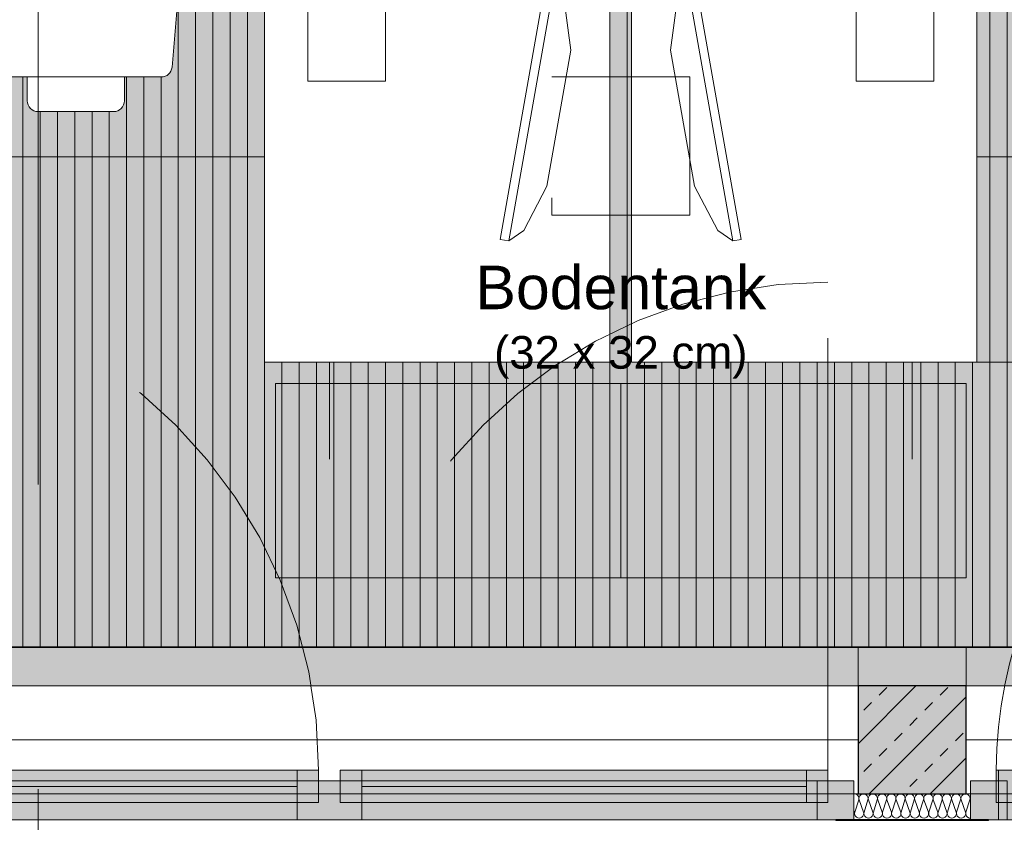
# Model space of a CAD drawing. Header units: metres. Extents: x -167 to 152, y -127 to 99.
# Tile 102 of 225: x -15.57 to -13.29, y -21.79 to -19.93. Entities that reach past the tile are written whole.
import ezdxf

# ---------------------------------------------------------------- set-up
doc = ezdxf.new("R2010")
doc.units = ezdxf.units.M
doc.header["$PDMODE"] = 1
doc.header["$PDSIZE"] = -2
for name, pattern in [('Achsen 01', [5.291531, 3.175, -1.058062, 0.352704, -0.705764]), ('gestrichelt - 01', [2, 1, -1]), ('ISO-07 Punktiert', [0.889, 0.127, -0.762]), ('Raster 01', [2, 1, -1]), ('VW-01 Strichlinie kurz', [2, 1, -1])]:
    doc.linetypes.add(name, pattern=pattern)
doc.layers.get('0').update_dxf_attribs({"lineweight": 25})
for name, color, linetype, lineweight, true_color in [('013_Beton und Stahlbetonarbeiten-000 Brüstung', 7, 'Continuous', 9, 0xa6a6a6), ('013_Beton und Stahlbetonarbeiten-000 Sichtbeton-333 Außenstütze', 5, 'Continuous', 5, 0x0000ff), ('013_Beton und Stahlbetonarbeiten-000 Sichtbeton-334 Außenwandöf', 5, 'Continuous', 5, 0x0000ff), ('014_Fassadenarbeiten-330 mineralische Dämmung', 7, 'Continuous', 9, 0x666666), ('031_Metallbauarbeiten-350 Lamellendecke DS', 7, 'Continuous', 35, 0x666666), ('032_Metallarbeiten-Fenster', 7, 'Continuous', 13, 0x444444), ('ACTES-Einrichtung Aufsicht.', 7, 'Continuous', 9, 0xa6a6a6), ('AV1-Achsen', 1, 'Achsen 01', 18, 0xff0000), ('AV1-Bewegungsfläche', 7, 'gestrichelt - 01', 9, 0xd9d9d9), ('AV1-Einrichtung', 7, 'Continuous', 9, 0xa6a6a6), ('AV1-Raster', 7, 'Raster 01', 9, 0xa6a6a6)]:
    doc.layers.add(name, color=color, linetype=linetype, lineweight=lineweight, true_color=true_color)
for name, color, linetype, lineweight in [('013_Beton und Stahlbetonarbeiten-000 Unterzüge', 7, 'ISO-07 Punktiert', 13), ('013_Beton und Stahlbetonarbeiten-330 Außenstützen', 7, 'Continuous', 25), ('030_Sonnenschutzarbeiten-BLENDSCHUTZ', 7, 'Continuous', 5), ('039_Trockenbauarbeiten-alllg.', 7, 'Continuous', 9), ('053_Niederspannungsanlagen-Bodentanks', 7, 'gestrichelt - 01', 9), ('_1.35m (3D)', 7, 'Continuous', 9), ('_GRU (2D)', 7, 'Continuous', 9), ('_OG 1 (2D)', 7, 'Continuous', 9), ('_OG 1 - DS (2D)', 7, 'Continuous', 9), ('AV1-Schnitt Achsen', 7, 'Achsen 01', 18), ('Bemaßung-Bemaßung', 7, 'Continuous', 9)]:
    doc.layers.add(name, color=color, linetype=linetype, lineweight=lineweight)
doc.layers.get('0').freeze()
doc.styles.add('Arial', font='arial.ttf')
doc.dimstyles.new('COE 50', dxfattribs={"dimtxt": 126.090495, "dimasz": 0.001414, "dimexe": 0.001, "dimexo": 0.01, "dimgap": 0.001, "dimtad": 1, "dimdec": 3, "dimtxsty": 'Arial', "dimblk": 'VW_SLASH-4', "dimblk1": 'VW_SLASH-4', "dimblk2": 'VW_SLASH-4', "dimcen": 0, "dimadec": 3, "dimazin": 0, "dimtfac": 0.8, "dimtdec": 3, "dimtix": 1, "dimtmove": 0, "dimatfit": 0, "dimldrblk": 'VW_SLASH-3', "dimfxl": 0.002, "dimfxlon": 1, "dimfrac": 2, "dimtolj": 1, "dimarcsym": 0})

# ---------------------------------------------------------------- blocks, each defined once
blk = doc.blocks.new('Group-2')
at = {"layer": 'AV1-Raster'}
for p, q in [((-14.85, -22.95), (-14.85, 1.35)), ((-13.5, -22.95), (-13.5, 1.35)), ((1.35, -20.25), (-40.5, -20.25))]:
    blk.add_line(p, q, dxfattribs=at)
blk = doc.blocks.new('1.35m (3D)')
at = {"layer": 'AV1-Raster', "color": 7}
blk.add_blockref('Group-2', (0, 0), dxfattribs=at)
blk = doc.blocks.new('VW_SLASH-4')
at = {"color": 0, "linetype": 'ByBlock', "lineweight": -2, "transparency": 16777216}
blk.add_line((0, 0), (-1, 0), dxfattribs=at)
at = {"color": 0, "linetype": 'Continuous', "lineweight": 15, "transparency": 16777216, "flags": 128}
blk.add_lwpolyline([(0.5, 0.5), (-0.5, -0.5)], dxfattribs=at)
blk = doc.blocks.new('*D26')
at = {"layer": '030_Sonnenschutzarbeiten-BLENDSCHUTZ', "color": 0, "lineweight": -2}
for p, q in [((-16.075, -22.025), (-16.075, -22.175)), ((-13.625, -22.025), (-13.625, -22.175)), ((-13.6957, -22.125), (-16.0043, -22.125))]:
    blk.add_line(p, q, dxfattribs=at)
at = {"layer": 'Defpoints', "color": 0}
for p in [(-16.075, -21.385), (-13.625, -21.385), (-16.075, -22.125)]:
    blk.add_point(p, dxfattribs=at)
at = {"layer": '030_Sonnenschutzarbeiten-BLENDSCHUTZ', "color": 0, "lineweight": -2, "xscale": 0.070693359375, "yscale": 0.070693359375, "zscale": 0.070693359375, "rotation": 180}
blk.add_blockref('VW_SLASH-4', (-16.075, -22.125), dxfattribs=at)
at = {"layer": '030_Sonnenschutzarbeiten-BLENDSCHUTZ', "color": 0, "lineweight": -2, "xscale": 0.070693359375, "yscale": 0.070693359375, "zscale": 0.070693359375}
blk.add_blockref('VW_SLASH-4', (-13.625, -22.125), dxfattribs=at)
at = {"layer": '030_Sonnenschutzarbeiten-BLENDSCHUTZ', "color": 0, "lineweight": 13, "insert": (-14.85, -21.9992), "char_height": 0.12609, "attachment_point": 5, "style": 'Arial'}
blk.add_mtext('\\A1;2,45', dxfattribs=at)
blk = doc.blocks.new('VW_SLASH-3')
at = {"color": 0, "linetype": 'ByBlock', "lineweight": -2, "transparency": 16777216}
blk.add_line((0, 0), (-1, 0), dxfattribs=at)
at = {"color": 0, "linetype": 'Continuous', "lineweight": 15, "transparency": 16777216, "flags": 128}
blk.add_lwpolyline([(0.5, 0.5), (-0.5, -0.5)], dxfattribs=at)
blk = doc.blocks.new('*D27')
at = {"layer": '030_Sonnenschutzarbeiten-BLENDSCHUTZ', "color": 0, "lineweight": -2}
for p, q in [((-13.375, -22.025), (-13.375, -22.175)), ((-12.225, -22.025), (-12.225, -22.175)), ((-12.2957, -22.125), (-13.3043, -22.125))]:
    blk.add_line(p, q, dxfattribs=at)
at = {"layer": 'Defpoints', "color": 0}
for p in [(-13.375, -21.385), (-12.225, -21.385), (-13.375, -22.125)]:
    blk.add_point(p, dxfattribs=at)
at = {"layer": '030_Sonnenschutzarbeiten-BLENDSCHUTZ', "color": 0, "lineweight": -2, "xscale": 0.070693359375, "yscale": 0.070693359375, "zscale": 0.070693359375, "rotation": 180}
blk.add_blockref('VW_SLASH-4', (-13.375, -22.125), dxfattribs=at)
at = {"layer": '030_Sonnenschutzarbeiten-BLENDSCHUTZ', "color": 0, "lineweight": -2, "xscale": 0.070693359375, "yscale": 0.070693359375, "zscale": 0.070693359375}
blk.add_blockref('VW_SLASH-4', (-12.225, -22.125), dxfattribs=at)
at = {"layer": '030_Sonnenschutzarbeiten-BLENDSCHUTZ', "color": 0, "lineweight": 13, "insert": (-12.8, -21.9992), "char_height": 0.12609, "attachment_point": 5, "style": 'Arial'}
blk.add_mtext('\\A1;1,15', dxfattribs=at)
blk = doc.blocks.new('*D49')
at = {"layer": '030_Sonnenschutzarbeiten-BLENDSCHUTZ', "color": 0, "lineweight": -2}
for p, q in [((-13.625, -22.025), (-13.625, -22.175)), ((-13.375, -22.025), (-13.375, -22.175)), ((-13.4457, -22.125), (-13.5543, -22.125))]:
    blk.add_line(p, q, dxfattribs=at)
at = {"layer": 'Defpoints', "color": 0}
for p in [(-13.625, -21.385), (-13.375, -21.385), (-13.625, -22.125)]:
    blk.add_point(p, dxfattribs=at)
at = {"layer": '030_Sonnenschutzarbeiten-BLENDSCHUTZ', "color": 0, "lineweight": -2, "xscale": 0.070693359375, "yscale": 0.070693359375, "zscale": 0.070693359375, "rotation": 180}
blk.add_blockref('VW_SLASH-4', (-13.625, -22.125), dxfattribs=at)
at = {"layer": '030_Sonnenschutzarbeiten-BLENDSCHUTZ', "color": 0, "lineweight": -2, "xscale": 0.070693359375, "yscale": 0.070693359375, "zscale": 0.070693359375}
blk.add_blockref('VW_SLASH-4', (-13.375, -22.125), dxfattribs=at)
at = {"layer": '030_Sonnenschutzarbeiten-BLENDSCHUTZ', "color": 0, "lineweight": 13, "insert": (-13.5, -22.0235), "char_height": 0.10087, "attachment_point": 5, "style": 'Arial'}
blk.add_mtext('\\A1;25', dxfattribs=at)
blk = doc.blocks.new('Group-145')
at = {"color": 255, "transparency": 33554559}
blk.add_wipeout([(-15.6354, -19.825), (-15.6348, -19.7964), (-15.6331, -19.7688), (-15.6304, -19.7423), (-15.6265, -19.7167), (-15.6215, -19.6923), (-15.6155, -19.6688), (-15.6083, -19.6464), (-15.6, -19.625)], dxfattribs=at).dxf.layer = 'ACTES-Einrichtung Aufsicht.'
at = {"layer": 'ACTES-Einrichtung Aufsicht.'}
blk.add_open_spline([(-15.6354, -19.825), (-15.6354, -19.7085), (-15.6, -19.625)], degree=2, dxfattribs=at)
at = {"color": 255, "transparency": 33554559}
blk.add_wipeout([(-15.6354, -19.825), (-15.6348, -19.8536), (-15.6331, -19.8812), (-15.6304, -19.9077), (-15.6265, -19.9333), (-15.6215, -19.9577), (-15.6155, -19.9812), (-15.6083, -20.0036), (-15.6, -20.025)], dxfattribs=at).dxf.layer = 'ACTES-Einrichtung Aufsicht.'
at = {"layer": 'ACTES-Einrichtung Aufsicht.'}
blk.add_open_spline([(-15.6354, -19.825), (-15.6354, -19.9415), (-15.6, -20.025)], degree=2, dxfattribs=at)
at = {"color": 255, "transparency": 33554559}
blk.add_wipeout([(-15.6324, -20.065), (-15.2395, -20.065), (-15.2349, -20.0646), (-15.2305, -20.0633), (-15.2263, -20.0612), (-15.2226, -20.0584), (-15.2195, -20.055), (-15.2171, -20.0511), (-15.2155, -20.0467), (-15.2146, -20.0422), (-15.2, -19.875), (-15.2, -19.775), (-15.2146, -19.6078), (-15.2155, -19.6033), (-15.2171, -19.5989), (-15.2195, -19.595), (-15.2226, -19.5916), (-15.2263, -19.5888), (-15.2305, -19.5867), (-15.2349, -19.5854), (-15.2395, -19.585), (-15.6324, -19.585), (-15.6362, -19.5853), (-15.6399, -19.5862), (-15.6435, -19.5876), (-15.6468, -19.5896), (-15.6497, -19.592), (-15.6523, -19.5949), (-15.6544, -19.5981), (-15.6559, -19.6016), (-15.6985, -19.7209), (-15.6989, -19.7219), (-15.6992, -19.723), (-15.6994, -19.724), (-15.6996, -19.7251), (-15.6998, -19.7261), (-15.6999, -19.7272), (-15.7, -19.7283), (-15.7, -19.7293), (-15.7, -19.9207), (-15.7, -19.9217), (-15.6999, -19.9228), (-15.6998, -19.9239), (-15.6996, -19.9249), (-15.6994, -19.926), (-15.6992, -19.927), (-15.6989, -19.9281), (-15.6985, -19.9291), (-15.6559, -20.0484), (-15.6544, -20.0519), (-15.6523, -20.0551), (-15.6497, -20.058), (-15.6468, -20.0604), (-15.6435, -20.0624), (-15.6399, -20.0638), (-15.6362, -20.0647)], dxfattribs=at).dxf.layer = 'ACTES-Einrichtung Aufsicht.'
at = {"layer": 'ACTES-Einrichtung Aufsicht.', "flags": 128}
blk.add_lwpolyline([(-15.6324, -20.065), (-15.2395, -20.065, 0.388879), (-15.2146, -20.0422), (-15.2, -19.875), (-15.2, -19.775), (-15.2146, -19.6078, 0.388879), (-15.2395, -19.585), (-15.6324, -19.585, 0.31696), (-15.6559, -19.6016), (-15.6985, -19.7209, 0.085967), (-15.7, -19.7293), (-15.7, -19.9207, 0.085967), (-15.6985, -19.9291), (-15.6559, -20.0484, 0.31696), (-15.6324, -20.065)], format="xyb", close=True, dxfattribs=at)
at = {"color": 255, "transparency": 33554559}
for points in [[(-15.55, -19.585), (-15.325, -19.585), (-15.325, -19.53), (-15.3255, -19.5251), (-15.3269, -19.5204), (-15.3292, -19.5161), (-15.3323, -19.5123), (-15.3361, -19.5092), (-15.3404, -19.5069), (-15.3451, -19.5055), (-15.35, -19.505), (-15.525, -19.505), (-15.5299, -19.5055), (-15.5346, -19.5069), (-15.5389, -19.5092), (-15.5427, -19.5123), (-15.5458, -19.5161), (-15.5481, -19.5204), (-15.5495, -19.5251), (-15.55, -19.53)], [(-15.325, -20.065), (-15.55, -20.065), (-15.55, -20.12), (-15.5499, -20.1225), (-15.5495, -20.1249), (-15.5489, -20.1273), (-15.5481, -20.1296), (-15.547, -20.1318), (-15.5458, -20.1339), (-15.5443, -20.1359), (-15.5409, -20.1393), (-15.5389, -20.1408), (-15.5368, -20.142), (-15.5346, -20.1431), (-15.5323, -20.1439), (-15.5299, -20.1445), (-15.5275, -20.1449), (-15.525, -20.145), (-15.35, -20.145), (-15.3451, -20.1445), (-15.3404, -20.1431), (-15.3361, -20.1408), (-15.3323, -20.1377), (-15.3292, -20.1339), (-15.3269, -20.1296), (-15.3255, -20.1249), (-15.325, -20.12)]]:
    blk.add_wipeout(points, dxfattribs=at).dxf.layer = 'ACTES-Einrichtung Aufsicht.'
at = {"layer": 'ACTES-Einrichtung Aufsicht.', "flags": 128}
for points in [[(-15.55, -19.585), (-15.325, -19.585), (-15.325, -19.53, 0.414214), (-15.35, -19.505), (-15.525, -19.505, 0.414214), (-15.55, -19.53)], [(-15.325, -20.065), (-15.55, -20.065), (-15.55, -20.12, 0.414214), (-15.525, -20.145), (-15.35, -20.145, 0.414214), (-15.325, -20.12)]]:
    blk.add_lwpolyline(points, format="xyb", close=True, dxfattribs=at)
blk = doc.blocks.new("Bildschrim 27''")
at = {"color": 255, "transparency": 33554559}
blk.add_wipeout([(-0.085, 0.19), (-0.065, 0.19), (-0.065, -0.41), (-0.085, -0.41)], dxfattribs=at).dxf.layer = 'ACTES-Einrichtung Aufsicht.'
at = {"layer": 'ACTES-Einrichtung Aufsicht.', "flags": 128}
blk.add_lwpolyline([(-0.085, 0.19), (-0.065, 0.19), (-0.065, -0.41), (-0.085, -0.41)], close=True, dxfattribs=at)
at = {"color": 255, "transparency": 33554559}
blk.add_wipeout([(0, 0.05), (0, -0.27), (-0.035, -0.38), (-0.065, -0.41), (-0.065, 0.19), (-0.035, 0.16)], dxfattribs=at).dxf.layer = 'ACTES-Einrichtung Aufsicht.'
at = {"layer": 'ACTES-Einrichtung Aufsicht.', "flags": 128}
blk.add_lwpolyline([(0, 0.05), (0, -0.27), (-0.035, -0.38), (-0.065, -0.41), (-0.065, 0.19), (-0.035, 0.16)], close=True, dxfattribs=at)
blk = doc.blocks.new('Group-147')
at = {"layer": 'AV1-Bewegungsfläche', "flags": 128}
for points in [[(-15, -20.725), (-15, -18.925), (-16, -18.925), (-16, -20.725)], [(-12.35, -20.725), (-12.35, -18.925), (-13.35, -18.925), (-13.35, -20.725)]]:
    blk.add_lwpolyline(points, close=True, dxfattribs=at)
at = {"layer": 'ACTES-Einrichtung Aufsicht.'}
blk.add_blockref('Group-145', (0, 0), dxfattribs=at)
at = {"color": 255, "transparency": 33554559}
for points in [[(-14.2, -20.725), (-15, -20.725), (-15, -18.925), (-14.2, -18.925)], [(-13.35, -20.725), (-14.15, -20.725), (-14.15, -18.925), (-13.35, -18.925)]]:
    blk.add_wipeout(points, dxfattribs=at).dxf.layer = 'AV1-Einrichtung'
at = {"layer": 'AV1-Einrichtung', "flags": 128}
for points in [[(-14.2, -20.725), (-15, -20.725), (-15, -18.925), (-14.2, -18.925)], [(-13.35, -20.725), (-14.15, -20.725), (-14.15, -18.925), (-13.35, -18.925)]]:
    blk.add_lwpolyline(points, close=True, dxfattribs=at)
at = {"layer": 'AV1-Einrichtung', "color": 7, "rotation": 350.0000000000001}
blk.add_blockref("Bildschrim 27''", (-14.2993, -20.0519), dxfattribs=at)
at = {"layer": 'AV1-Einrichtung', "color": 7, "xscale": -1, "rotation": 9.999999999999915}
blk.add_blockref("Bildschrim 27''", (-14.0507, -20.0519), dxfattribs=at)
at = {"color": 255, "transparency": 33554559}
for points in [[(-14.72, -20.075), (-14.9, -20.075), (-14.9, -19.575), (-14.72, -19.575)], [(-13.45, -20.075), (-13.63, -20.075), (-13.63, -19.575), (-13.45, -19.575)]]:
    blk.add_wipeout(points, dxfattribs=at).dxf.layer = 'ACTES-Einrichtung Aufsicht.'
at = {"layer": 'ACTES-Einrichtung Aufsicht.', "flags": 128}
for points in [[(-14.72, -20.075), (-14.9, -20.075), (-14.9, -19.575), (-14.72, -19.575)], [(-13.45, -20.075), (-13.63, -20.075), (-13.63, -19.575), (-13.45, -19.575)]]:
    blk.add_lwpolyline(points, close=True, dxfattribs=at)
blk = doc.blocks.new('*D631')
at = {"layer": 'Bemaßung-Bemaßung', "color": 0, "lineweight": -2}
for p, q in [((-16.075, -23.675), (-16.075, -23.825)), ((-13.625, -23.675), (-13.625, -23.825)), ((-13.6957, -23.775), (-16.0043, -23.775))]:
    blk.add_line(p, q, dxfattribs=at)
at = {"layer": 'Defpoints', "color": 0}
for p in [(-13.625, -21.475), (-16.075, -21.725), (-16.075, -23.775)]:
    blk.add_point(p, dxfattribs=at)
at = {"layer": 'Bemaßung-Bemaßung', "color": 0, "lineweight": -2, "xscale": 0.070693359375, "yscale": 0.070693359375, "zscale": 0.070693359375, "rotation": 180}
blk.add_blockref('VW_SLASH-4', (-16.075, -23.775), dxfattribs=at)
at = {"layer": 'Bemaßung-Bemaßung', "color": 0, "lineweight": -2, "xscale": 0.070693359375, "yscale": 0.070693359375, "zscale": 0.070693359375}
blk.add_blockref('VW_SLASH-4', (-13.625, -23.775), dxfattribs=at)
at = {"layer": 'Bemaßung-Bemaßung', "color": 0, "insert": (-14.85, -23.6492), "char_height": 0.12609, "attachment_point": 5, "style": 'Arial'}
blk.add_mtext('\\A1;2,45', dxfattribs=at)
blk = doc.blocks.new('*D632')
at = {"layer": 'Bemaßung-Bemaßung', "color": 0, "lineweight": -2}
for p, q in [((-13.625, -23.675), (-13.625, -23.825)), ((-13.375, -23.675), (-13.375, -23.825)), ((-13.6957, -23.775), (-13.7664, -23.775)), ((-13.375, -23.775), (-13.625, -23.775)), ((-13.3043, -23.775), (-13.2336, -23.775))]:
    blk.add_line(p, q, dxfattribs=at)
at = {"layer": 'Defpoints', "color": 0}
for p in [(-13.625, -21.475), (-13.375, -21.475), (-13.625, -23.775)]:
    blk.add_point(p, dxfattribs=at)
at = {"layer": 'Bemaßung-Bemaßung', "color": 0, "lineweight": -2, "xscale": 0.070693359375, "yscale": 0.070693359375, "zscale": 0.070693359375}
blk.add_blockref('VW_SLASH-4', (-13.625, -23.775), dxfattribs=at)
at = {"layer": 'Bemaßung-Bemaßung', "color": 0, "lineweight": -2, "xscale": 0.070693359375, "yscale": 0.070693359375, "zscale": 0.070693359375, "rotation": 180}
blk.add_blockref('VW_SLASH-4', (-13.375, -23.775), dxfattribs=at)
at = {"layer": 'Bemaßung-Bemaßung', "color": 0, "insert": (-13.5, -23.6606), "char_height": 0.12609, "attachment_point": 5, "style": 'Arial'}
blk.add_mtext('\\A1;25', dxfattribs=at)
blk = doc.blocks.new('*D633')
at = {"layer": 'Bemaßung-Bemaßung', "color": 0, "lineweight": -2}
for p, q in [((-13.375, -23.675), (-13.375, -23.825)), ((-10.925, -23.675), (-10.925, -23.825)), ((-10.9957, -23.775), (-13.3043, -23.775))]:
    blk.add_line(p, q, dxfattribs=at)
at = {"layer": 'Defpoints', "color": 0}
for p in [(-13.375, -21.475), (-10.925, -21.475), (-13.375, -23.775)]:
    blk.add_point(p, dxfattribs=at)
at = {"layer": 'Bemaßung-Bemaßung', "color": 0, "lineweight": -2, "xscale": 0.070693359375, "yscale": 0.070693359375, "zscale": 0.070693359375, "rotation": 180}
blk.add_blockref('VW_SLASH-4', (-13.375, -23.775), dxfattribs=at)
at = {"layer": 'Bemaßung-Bemaßung', "color": 0, "lineweight": -2, "xscale": 0.070693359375, "yscale": 0.070693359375, "zscale": 0.070693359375}
blk.add_blockref('VW_SLASH-4', (-10.925, -23.775), dxfattribs=at)
at = {"layer": 'Bemaßung-Bemaßung', "color": 0, "insert": (-12.15, -23.6492), "char_height": 0.12609, "attachment_point": 5, "style": 'Arial'}
blk.add_mtext('\\A1;2,45', dxfattribs=at)
blk = doc.blocks.new('Bodentank Elektro 01')
at = {"layer": '053_Niederspannungsanlagen-Bodentanks', "flags": 128}
blk.add_lwpolyline([(-0.16, 0.16), (0.16, 0.16), (0.16, -0.16), (-0.16, -0.16)], close=True, dxfattribs=at)
at = {"layer": '053_Niederspannungsanlagen-Bodentanks', "insert": (0, -0.2768), "char_height": 0.100872, "attachment_point": 2, "line_spacing_factor": 0.969122, "style": 'Arial'}
blk.add_mtext('Bodentank\\P{\\H0.75x;(32 x 32 cm)}', dxfattribs=at)
blk = doc.blocks.new('COE - Fenster 01')
at = {"layer": '032_Metallarbeiten-Fenster', "linetype": 'Continuous', "lineweight": 0}
for points in [[(-0.03, 2.515), (-0.03, 2.43), (0.06, 2.43), (0.06, 2.515)], [(0.02, 2.455), (0.02, 2.405), (-0.055, 2.405), (-0.055, 2.455)], [(-0.03, 2.43), (0.06, 2.43), (0.06, 0.17), (-0.03, 0.17)], [(0.02, 2.405), (0.02, 1.375), (-0.055, 1.375), (-0.055, 2.405)], [(0.02, 1.375), (0.02, 1.325), (-0.055, 1.325), (-0.055, 1.375)], [(0.06, 1.375), (0.06, 1.225), (-0.03, 1.225), (-0.03, 1.375)], [(0.02, 1.225), (0.02, 1.275), (-0.055, 1.275), (-0.055, 1.225)], [(0.02, 0.195), (0.02, 1.225), (-0.055, 1.225), (-0.055, 0.195)], [(0.02, 0.145), (0.02, 0.195), (-0.055, 0.195), (-0.055, 0.145)], [(0.06, 0.17), (-0.03, 0.17), (-0.03, 0.085), (0.06, 0.085)]]:
    blk.add_hatch(color=7, dxfattribs=at).paths.add_polyline_path(points)
at = {"layer": '032_Metallarbeiten-Fenster', "color": 7, "linetype": 'gestrichelt - 01', "lineweight": 18, "transparency": 33554687}
for p, q in [((-0.055, 2.455), (-1.185, 2.455)), ((-0.055, 0.145), (-1.185, 0.145))]:
    blk.add_line(p, q, dxfattribs=at)
at = {"layer": '032_Metallarbeiten-Fenster', "color": 7, "lineweight": 18}
for p, q in [((-0.0175, 2.405), (-0.0175, 1.375)), ((-0.0175, 0.195), (-0.0175, 1.225))]:
    blk.add_line(p, q, dxfattribs=at)
at = {"layer": '032_Metallarbeiten-Fenster', "color": 7, "lineweight": 18, "flags": 128}
for points in [[(-0.03, 2.515), (-0.03, 2.43), (0.06, 2.43), (0.06, 2.515)], [(0.02, 2.455), (0.02, 2.405), (-0.055, 2.405), (-0.055, 2.455)], [(-0.03, 2.43), (0.06, 2.43), (0.06, 0.17), (-0.03, 0.17)], [(0.02, 2.405), (0.02, 1.375), (-0.055, 1.375), (-0.055, 2.405)], [(0.02, 1.375), (0.02, 1.325), (-0.055, 1.325), (-0.055, 1.375)], [(0.06, 1.375), (0.06, 1.225), (-0.03, 1.225), (-0.03, 1.375)], [(0.02, 1.225), (0.02, 1.275), (-0.055, 1.275), (-0.055, 1.225)], [(0.02, 0.195), (0.02, 1.225), (-0.055, 1.225), (-0.055, 0.195)], [(0.02, 0.145), (0.02, 0.195), (-0.055, 0.195), (-0.055, 0.145)], [(0.06, 0.17), (-0.03, 0.17), (-0.03, 0.085), (0.06, 0.085)]]:
    blk.add_lwpolyline(points, close=True, dxfattribs=at)
at = {"layer": '032_Metallarbeiten-Fenster', "color": 7, "linetype": 'gestrichelt - 01', "lineweight": 18, "transparency": 33554687}
for centre, start, end in [((-0.055, 2.455), 180.0004, 270), ((-0.055, 0.145), 90, 179.9996)]:
    blk.add_arc(centre, 1.13, start, end, dxfattribs=at)
blk = doc.blocks.new('Group-385')
at = {"layer": '032_Metallarbeiten-Fenster', "linetype": 'Continuous', "lineweight": 0}
for points in [[(-13.305, -21.745), (-13.255, -21.745), (-13.255, -21.67), (-13.305, -21.67)], [(-11, -21.67), (-11, -21.785), (-13.3, -21.785), (-13.3, -21.67)], [(-13.255, -21.67), (-12.345, -21.67), (-12.345, -21.745), (-13.255, -21.745)], [(-12.345, -21.745), (-12.295, -21.745), (-12.295, -21.67), (-12.345, -21.67)], [(-11.955, -21.745), (-12.005, -21.745), (-12.005, -21.67), (-11.955, -21.67)], [(-11.045, -21.67), (-11.955, -21.67), (-11.955, -21.745), (-11.045, -21.745)], [(-10.995, -21.745), (-11.045, -21.745), (-11.045, -21.67), (-10.995, -21.67)], [(-13.365, -21.785), (-13.28, -21.785), (-13.28, -21.695), (-13.365, -21.695)], [(-12.15, -21.785), (-12.32, -21.785), (-12.32, -21.695), (-12.15, -21.695)], [(-12.15, -21.785), (-11.98, -21.785), (-11.98, -21.695), (-12.15, -21.695)], [(-10.935, -21.785), (-11.02, -21.785), (-11.02, -21.695), (-10.935, -21.695)]]:
    blk.add_hatch(color=7, dxfattribs=at).paths.add_polyline_path(points)
at = {"layer": '032_Metallarbeiten-Fenster', "color": 7, "lineweight": 18}
for p, q in [((-13.255, -21.7075), (-12.345, -21.7075)), ((-11, -21.7075), (-12.075, -21.7075)), ((-11.955, -21.7075), (-11.045, -21.7075))]:
    blk.add_line(p, q, dxfattribs=at)
at = {"layer": '032_Metallarbeiten-Fenster', "color": 7, "linetype": 'gestrichelt - 01', "lineweight": 18, "transparency": 33554687, "flags": 128}
for points in [[(-12.295, -21.67), (-12.295, -20.66, 0.414214), (-13.305, -21.67)], [(-12.005, -21.67), (-12.005, -20.66, -0.414214), (-10.995, -21.67)]]:
    blk.add_lwpolyline(points, format="xyb", dxfattribs=at)
at = {"layer": '032_Metallarbeiten-Fenster', "color": 7, "lineweight": 18, "flags": 128}
for points in [[(-13.305, -21.745), (-13.255, -21.745), (-13.255, -21.67), (-13.305, -21.67)], [(-11, -21.67), (-11, -21.785), (-13.3, -21.785), (-13.3, -21.67)], [(-13.255, -21.67), (-12.345, -21.67), (-12.345, -21.745), (-13.255, -21.745)], [(-12.345, -21.745), (-12.295, -21.745), (-12.295, -21.67), (-12.345, -21.67)], [(-11.955, -21.745), (-12.005, -21.745), (-12.005, -21.67), (-11.955, -21.67)], [(-11.045, -21.67), (-11.955, -21.67), (-11.955, -21.745), (-11.045, -21.745)], [(-10.995, -21.745), (-11.045, -21.745), (-11.045, -21.67), (-10.995, -21.67)], [(-13.365, -21.785), (-13.28, -21.785), (-13.28, -21.695), (-13.365, -21.695)], [(-12.15, -21.785), (-12.32, -21.785), (-12.32, -21.695), (-12.15, -21.695)], [(-12.15, -21.785), (-11.98, -21.785), (-11.98, -21.695), (-12.15, -21.695)], [(-10.935, -21.785), (-11.02, -21.785), (-11.02, -21.695), (-10.935, -21.695)]]:
    blk.add_lwpolyline(points, close=True, dxfattribs=at)
blk = doc.blocks.new('Group-442')
at = {"layer": '014_Fassadenarbeiten-330 mineralische Dämmung', "transparency": 33554687, "flags": 128}
for points in [[(15.3239, -23.284, 0.513088), (15.3342, -23.27), (15.3252, -23.242, -1.372995), (15.3456, -23.242), (15.3353, -23.27, 1.372583), (15.3557, -23.27), (15.3467, -23.242, -1.372995), (15.3671, -23.242), (15.3567, -23.27, 1.372583), (15.3771, -23.27)], [(15.3353, -23.27, 1.372583), (15.3557, -23.27), (15.3467, -23.242, -1.372995), (15.3671, -23.242), (15.3567, -23.27, 1.372583), (15.3771, -23.27), (15.3681, -23.242, -1.372995), (15.3885, -23.242), (15.3782, -23.27, 1.372583), (15.3986, -23.27), (15.3896, -23.242, -1.372995), (15.41, -23.242), (15.3996, -23.27, 1.372583), (15.42, -23.27), (15.411, -23.242, -1.372995), (15.4314, -23.242), (15.4211, -23.27, 1.372583), (15.4415, -23.27), (15.4325, -23.242, -1.372995), (15.4529, -23.242), (15.4425, -23.27, 1.372583), (15.4629, -23.27), (15.4539, -23.242, -1.372995), (15.4743, -23.242), (15.464, -23.27, 1.372583), (15.4844, -23.27), (15.4754, -23.242, -1.372995), (15.4958, -23.242), (15.4854, -23.27, 1.372583), (15.5058, -23.27), (15.4968, -23.242, -1.372995), (15.5172, -23.242), (15.5069, -23.27, 1.372583), (15.5273, -23.27), (15.5183, -23.242, -1.372995), (15.5387, -23.242), (15.5283, -23.27, 1.372583), (15.5487, -23.27), (15.5397, -23.242, -1.372995), (15.5601, -23.242), (15.5498, -23.27, 1.372583), (15.5702, -23.27), (15.5612, -23.242, -1.372995), (15.5816, -23.242)], [(15.5283, -23.27, 0.324435), (15.5322, -23.282, 0.324435), (15.5448, -23.282, 0.324435), (15.5487, -23.27), (15.5397, -23.242, -0.324488), (15.5436, -23.23, -0.324488), (15.5562, -23.23, -0.324488), (15.5601, -23.242), (15.5498, -23.27, 0.324435), (15.5537, -23.282, 0.324435), (15.5663, -23.282, 0.324435), (15.5702, -23.27), (15.5612, -23.242, -0.324488), (15.5651, -23.23, -0.324488), (15.5777, -23.23, -0.324488), (15.5816, -23.242), (15.5712, -23.27, 0.324435), (15.5751, -23.282, 0.324435), (15.5877, -23.282, 0.324435), (15.5916, -23.27), (15.5826, -23.242, -0.540253), (15.5939, -23.228)], [(15.5939, -23.2791, -0.225321), (15.5927, -23.27), (15.5939, -23.2667)]]:
    blk.add_lwpolyline(points, format="xyb", dxfattribs=at)
blk = doc.blocks.new('Group-446')
at = {"layer": '014_Fassadenarbeiten-330 mineralische Dämmung', "transparency": 33554687}
blk.add_blockref('Group-442', (0, 0), dxfattribs=at)
blk = doc.blocks.new('Parametric Object-60')
at = {"layer": '014_Fassadenarbeiten-330 mineralische Dämmung', "color": 7, "transparency": 33554687}
blk.add_blockref('Group-446', (0, 0), dxfattribs=at)
at = {"layer": '014_Fassadenarbeiten-330 mineralische Dämmung', "color": 0, "flags": 1}
for tag in ['IFC_UUID', 'instanceID', 'prm0_name', 'prm0_type', 'prm0_value', 'prm1_name', 'prm1_type', 'prm1_value', 'prm2_name', 'prm2_type', 'prm2_value', 'prm3_name', 'prm3_type', 'prm3_value', 'prm4_name', 'prm4_type', 'prm4_value', 'prm5_name', 'prm5_type', 'prm5_value', 'prm6_name', 'prm6_type', 'prm6_value']:
    blk.add_attdef(tag, (-13.6351, -21.7835), '', height=0.00018, dxfattribs=at)
blk = doc.blocks.new('Group-754')
at = {"layer": 'AV1-Achsen'}
blk.add_line((-43.35, -21.6), (4.2, -21.6), dxfattribs=at)
blk = doc.blocks.new('Group-761')
at = {"layer": 'AV1-Schnitt Achsen'}
blk.add_line((-15.525, -26.3), (-15.525, 4.7), dxfattribs=at)
blk = doc.blocks.new('GRU (2D)')
at = {"layer": 'AV1-Achsen', "color": 7}
blk.add_blockref('Group-754', (0, 0), dxfattribs=at)
at = {"layer": 'AV1-Schnitt Achsen', "color": 7}
blk.add_blockref('Group-761', (0, 0), dxfattribs=at)
blk = doc.blocks.new('OG 1 - DS (2D)')
at = {"layer": '030_Sonnenschutzarbeiten-BLENDSCHUTZ', "linetype": 'Continuous', "lineweight": 0, "transparency": 33554610}
for color, points in [(161, [(-16.075, -21.475), (-13.625, -21.475), (-13.625, -21.385), (-16.075, -21.385)]), (30, [(-13.625, -21.385), (-13.375, -21.385), (-13.375, -21.475), (-13.625, -21.475)]), (161, [(-13.375, -21.385), (-13.375, -21.475), (-12.225, -21.475), (-12.225, -21.385)])]:
    blk.add_hatch(color=color, dxfattribs=at).paths.add_polyline_path(points)
at = {"layer": '031_Metallbauarbeiten-350 Lamellendecke DS', "linetype": 'Continuous', "lineweight": 0, "transparency": 33554508}
blk.add_hatch(color=254, dxfattribs=at).paths.add_polyline_path([(-13.8, -16.6), (-13.8, -16.225), (-16.075, -16.225), (-16.075, -21.385), (-12.225, -21.385), (-12.225, -16.225), (-13.3, -16.225), (-13.3, -16.6)])
at = {"layer": '031_Metallbauarbeiten-350 Lamellendecke DS', "linetype": 'Continuous', "lineweight": 9, "transparency": 33554508}
h = blk.add_hatch(dxfattribs=at)
h.set_pattern_fill('Lamellendecke', color=252, style=0, pattern_type=2)
h.set_pattern_definition([(90, (0, 0), (0.04, 0), [])])
h.paths.add_polyline_path([(-13.8, -16.6), (-13.8, -16.225), (-16.075, -16.225), (-16.075, -21.385), (-12.225, -21.385), (-12.225, -16.225), (-13.3, -16.225), (-13.3, -16.6)])
at = {"layer": '030_Sonnenschutzarbeiten-BLENDSCHUTZ', "color": 251, "lineweight": 13, "flags": 128}
for points in [[(-16.075, -21.475), (-13.625, -21.475), (-13.625, -21.385), (-16.075, -21.385)], [(-13.625, -21.385), (-13.375, -21.385), (-13.375, -21.475), (-13.625, -21.475)], [(-13.375, -21.385), (-13.375, -21.475), (-12.225, -21.475), (-12.225, -21.385)]]:
    blk.add_lwpolyline(points, close=True, dxfattribs=at)
at = {"layer": '031_Metallbauarbeiten-350 Lamellendecke DS', "flags": 128}
blk.add_lwpolyline([(-13.8, -16.6), (-13.8, -16.225), (-16.075, -16.225), (-16.075, -21.385), (-12.225, -21.385), (-12.225, -16.225), (-13.3, -16.225), (-13.3, -16.6)], close=True, dxfattribs=at)
at = {"layer": '030_Sonnenschutzarbeiten-BLENDSCHUTZ', "color": 7, "lineweight": 13}
for p1, p2, text, picture, middle in [((-13.625, -21.385), (-16.075, -21.385), '2,45', '*D26', (-14.85, -21.9992)), ((-12.225, -21.385), (-13.375, -21.385), '1,15', '*D27', (-12.8, -21.9992))]:
    dim = blk.add_aligned_dim(p1=p1, p2=p2, distance=0.74, text=text, dimstyle='COE 50', override={"dimtxt": 0.12609, "dimasz": 0.070693, "dimexe": 0.05, "dimgap": 0.05, "dimpost": '<>', "dimtxsty": 'Arial', "dimtmove": 2, "dimfxl": 0.1}, dxfattribs=at)
    dim.commit()
    dim.dimension.update_dxf_attribs({"geometry": picture, "text_midpoint": middle})
at = {"layer": '030_Sonnenschutzarbeiten-BLENDSCHUTZ', "color": 251, "lineweight": 13}
dim = blk.add_linear_dim(base=(-13.625, -22.125), p1=(-13.375, -21.385), p2=(-13.625, -21.385), text='25', dimstyle='COE 50', override={"dimtxt": 0.100872, "dimasz": 0.070693, "dimexe": 0.05, "dimgap": 0.05, "dimpost": '<>', "dimtxsty": 'Arial', "dimtmove": 2, "dimfxl": 0.1}, dxfattribs=at)
dim.commit()
dim.dimension.update_dxf_attribs({"geometry": '*D49', "text_midpoint": (-13.5, -22.0235)})
blk = doc.blocks.new('OG 1 (2D)')
at = {"layer": '032_Metallarbeiten-Fenster', "linetype": 'Continuous', "lineweight": 0, "transparency": 33554687}
blk.add_hatch(color=181, dxfattribs=at).paths.add_polyline_path([(-13.6769, -21.7843), (-13.3231, -21.7843), (-13.3231, -21.7863), (-13.6769, -21.7863)])
at = {"layer": '032_Metallarbeiten-Fenster', "color": 7, "linetype": 'Continuous', "lineweight": 9, "transparency": 33554687, "flags": 128}
blk.add_lwpolyline([(-13.6769, -21.7843), (-13.3231, -21.7843), (-13.3231, -21.7863), (-13.6769, -21.7863)], close=True, dxfattribs=at)
at = {"layer": 'AV1-Einrichtung', "flags": 128}
for points in [[(-14.975, -20.775), (-14.175, -20.775), (-14.175, -21.225), (-14.975, -21.225)], [(-14.175, -20.775), (-13.375, -20.775), (-13.375, -21.225), (-14.175, -21.225)]]:
    blk.add_lwpolyline(points, close=True, dxfattribs=at)
at = {"layer": 'AV1-Einrichtung', "color": 7}
blk.add_blockref('Group-147', (0, 0), dxfattribs=at)
at = {"color": 255}
for points in [[(-16.075, -21.725), (-16.075, -21.475), (-13.625, -21.475), (-13.625, -21.725)], [(-13.375, -21.725), (-13.375, -21.475), (-10.925, -21.475), (-10.925, -21.725)]]:
    blk.add_wipeout(points, dxfattribs=at).dxf.layer = '013_Beton und Stahlbetonarbeiten-000 Brüstung'
at = {"layer": '013_Beton und Stahlbetonarbeiten-330 Außenstützen', "linetype": 'Continuous', "lineweight": 0, "true_color": 0xc0c0c0}
blk.add_hatch(color=9, dxfattribs=at).paths.add_polyline_path([(-13.375, -21.475), (-13.625, -21.475), (-13.625, -21.725), (-13.375, -21.725)])
at = {"layer": '013_Beton und Stahlbetonarbeiten-330 Außenstützen', "linetype": 'Continuous', "lineweight": 13}
h = blk.add_hatch(dxfattribs=at)
h.set_pattern_fill('Stahlbeton', color=251, style=0, pattern_type=2)
h.set_pattern_definition([(45, (0, 0), (0.07071068, -0.07071068), [0.025, -0.025])])
h.paths.add_polyline_path([(-13.375, -21.475), (-13.625, -21.475), (-13.625, -21.725), (-13.375, -21.725)])
h = blk.add_hatch(dxfattribs=at)
h.set_pattern_fill('Stahlbeton-1', color=251, style=0, pattern_type=2)
h.set_pattern_definition([(-135, (0.03106, -0.03313), (0.07071068, -0.07071068), [])])
h.paths.add_polyline_path([(-13.375, -21.475), (-13.625, -21.475), (-13.625, -21.725), (-13.375, -21.725)])
at = {"layer": '013_Beton und Stahlbetonarbeiten-000 Brüstung', "flags": 128}
for points in [[(-16.075, -21.725), (-16.075, -21.475), (-13.625, -21.475), (-13.625, -21.725)], [(-13.375, -21.725), (-13.375, -21.475), (-10.925, -21.475), (-10.925, -21.725)]]:
    blk.add_lwpolyline(points, close=True, dxfattribs=at)
at = {"layer": '013_Beton und Stahlbetonarbeiten-000 Sichtbeton-333 Außenstütze', "color": 30}
blk.add_solid([(-13.375, -21.475), (-13.425, -21.525), (-13.625, -21.475), (-13.575, -21.525)], dxfattribs=at)
at = {"layer": '013_Beton und Stahlbetonarbeiten-000 Sichtbeton-334 Außenwandöf', "color": 30}
for points in [[(-13.625, -21.475), (-13.575, -21.525), (-13.625, -21.725), (-13.575, -21.725)], [(-13.425, -21.525), (-13.375, -21.475), (-13.425, -21.725), (-13.375, -21.725)]]:
    blk.add_solid(points, dxfattribs=at)
at = {"layer": '013_Beton und Stahlbetonarbeiten-000 Unterzüge', "linetype": 'VW-01 Strichlinie kurz', "flags": 128}
for points in [[(-16.075, -21.725), (-16.075, -21.475), (-13.625, -21.475), (-13.625, -21.725)], [(-13.375, -21.725), (-13.375, -21.475), (-10.925, -21.475), (-10.925, -21.725)]]:
    blk.add_lwpolyline(points, close=True, dxfattribs=at)
at = {"layer": '013_Beton und Stahlbetonarbeiten-330 Außenstützen', "flags": 128}
blk.add_lwpolyline([(-13.375, -21.475), (-13.625, -21.475), (-13.625, -21.725), (-13.375, -21.725)], close=True, dxfattribs=at)
at = {"layer": '039_Trockenbauarbeiten-alllg.'}
for p, q in [((-16.075, -21.6), (-13.625, -21.6)), ((-13.375, -21.6), (-10.925, -21.6))]:
    blk.add_line(p, q, dxfattribs=at)
at = {"layer": '014_Fassadenarbeiten-330 mineralische Dämmung', "xscale": -1}
blk.add_blockref('Parametric Object-60', (1.9589, 1.503), dxfattribs=at)
at = {"layer": '032_Metallarbeiten-Fenster', "color": 7, "rotation": 270}
blk.add_blockref('COE - Fenster 01', (-16.15, -21.725), dxfattribs=at)
at = {"layer": '032_Metallarbeiten-Fenster', "color": 7}
blk.add_blockref('Group-385', (0, 0), dxfattribs=at)
at = {"layer": '053_Niederspannungsanlagen-Bodentanks', "color": 7}
blk.add_blockref('Bodentank Elektro 01', (-14.175, -20.225), dxfattribs=at)
at = {"layer": 'Bemaßung-Bemaßung'}
for base, p1, p2, text, picture, middle in [((-16.075, -23.775), (-13.625, -21.475), (-16.075, -21.725), '2,45', '*D631', (-14.85, -23.6492)), ((-13.625, -23.775), (-13.375, -21.475), (-13.625, -21.475), '25', '*D632', (-13.5, -23.6606)), ((-13.375, -23.775), (-10.925, -21.475), (-13.375, -21.475), '2,45', '*D633', (-12.15, -23.6492))]:
    dim = blk.add_linear_dim(base=base, p1=p1, p2=p2, text=text, dimstyle='COE 50', override={"dimtxt": 0.12609, "dimasz": 0.070693, "dimexe": 0.05, "dimgap": 0.05, "dimpost": '<>', "dimtxsty": 'Arial', "dimtmove": 2, "dimfxl": 0.1}, dxfattribs=at)
    dim.commit()
    dim.dimension.update_dxf_attribs({"geometry": picture, "text_midpoint": middle})

msp = doc.modelspace()

# ---------------------------------------------------------------- block references
at = {"layer": '_1.35m (3D)'}
msp.add_blockref('1.35m (3D)', (0, 0), dxfattribs=at)

# ---------------------------------------------------------------- next in the draw order: block references
at = {"layer": '_OG 1 - DS (2D)'}
msp.add_blockref('OG 1 - DS (2D)', (0, 0), dxfattribs=at)

# ---------------------------------------------------------------- next in the draw order: block references
at = {"layer": '_OG 1 (2D)'}
msp.add_blockref('OG 1 (2D)', (0, 0), dxfattribs=at)

# ---------------------------------------------------------------- next in the draw order: block references
at = {"layer": '_GRU (2D)'}
msp.add_blockref('GRU (2D)', (0, 0), dxfattribs=at)

doc.saveas('drawing.dxf')
